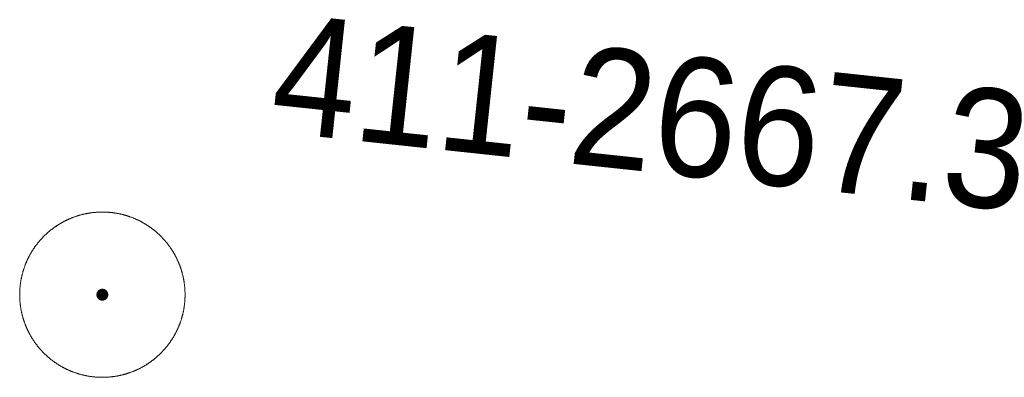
# Model space of a CAD drawing. Header units: millimetres. Extents: x -165388 to 921073, y -295343 to 494042.
# Tile 22 of 117: x 417011 to 424453, y -116880 to -114175. Entities that reach past the tile are written whole.
import ezdxf
from ezdxf.xclip import XClip

# ---------------------------------------------------------------- set-up
doc = ezdxf.new("R2010")
doc.units = ezdxf.units.MM
doc.header["$MEASUREMENT"] = 0
doc.header["$XCLIPFRAME"] = 0
doc.layers.add('bg-woz-oz.6640.12006.2023.pge-1_rzut_5_121-Punkt osnowy szczegółowej', color=7, linetype='Continuous')
doc.layers.add('INW_GEO', color=7, linetype='Continuous')
doc.layers.add('bg-woz-oz.6640.12006.2023.pge-1_rzut_5_121-Punkt osnowy szczegółowej-Atr103_Nr_pióra__7', color=7, linetype='Continuous', lineweight=18)
doc.layers.add('bg-woz-oz.6640.12006.2023.pge-1_rzut_5_121-Punkt osnowy szczegółowej_Nr_pióra__7', color=7, linetype='Continuous', lineweight=18)
doc.styles.add('GENERATED_STYLE_1', font='txt')

# ---------------------------------------------------------------- blocks, each defined once
blk = doc.blocks.new('Rysunek_2_5', base_point=(-8071116841.9, -4961354754.7))
at = {"layer": 'bg-woz-oz.6640.12006.2023.pge-1_rzut_5_121-Punkt osnowy szczegółowej', "linetype": 'Continuous', "lineweight": 0, "true_color": 0x000000}
blk.add_hatch(color=18, dxfattribs=at).paths.add_polyline_path([(417680.3, -116259.4, 1), (417590.8, -116249.8, 1)])
at = {"layer": 'bg-woz-oz.6640.12006.2023.pge-1_rzut_5_121-Punkt osnowy szczegółowej_Nr_pióra__7', "linetype": 'Continuous'}
blk.add_circle((417635.6, -116254.6), 625, dxfattribs=at)
at = {"layer": 'bg-woz-oz.6640.12006.2023.pge-1_rzut_5_121-Punkt osnowy szczegółowej-Atr103_Nr_pióra__7', "linetype": 'Continuous', "insert": (418888.3, -115031.3), "char_height": 900, "attachment_point": 7, "rotation": 353.90176, "style": 'GENERATED_STYLE_1'}
blk.add_mtext('\\A1;{\\W0.900000x;\\fArial|b0|i0|c238|p38;411-2667.3}', dxfattribs=at)

msp = doc.modelspace()

# ---------------------------------------------------------------- block references
at = {"layer": 'INW_GEO', "color": 151, "linetype": 'Continuous', "lineweight": 13, "true_color": 0x80c2ff}
ref = msp.add_blockref('Rysunek_2_5', (-8071116841.926, -4961354754.727), dxfattribs=at)
XClip(ref).set_block_clipping_path([(-195425.9394250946, -263123.0086484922), (606609.6817159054, -348810.9449165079), (694192.2923495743, 470958.7517303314), (-107843.3287914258, 556646.6879983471)])

doc.saveas('drawing.dxf')
